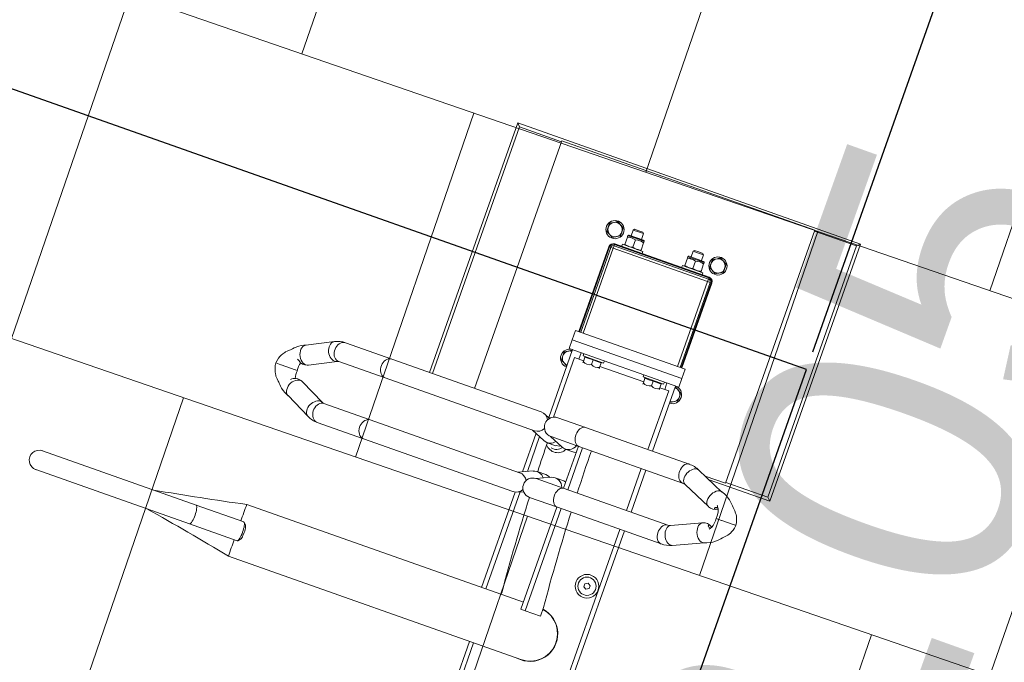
# Model space of a CAD drawing. Header units: metres. Extents: x 134157 to 138734, y 451157 to 455772.
# Tile 23 of 256: x 136359.502 to 136360.585, y 453249.853 to 453250.559. Entities that reach past the tile are written whole.
import ezdxf

# ---------------------------------------------------------------- set-up
doc = ezdxf.new("R2010")
doc.units = ezdxf.units.M
doc.linetypes.add('HIDDEN__G5', pattern=[1.125, 0.75, -0.375])
doc.layers.add('-DR-alg-hulplijnen', color=210, linetype='Continuous', plot=False)
doc.layers.add('-DR-nw-gr-arc-gras', color=7, linetype='Continuous', true_color=0xb5d5a4)
for name, color, linetype in [('-DR-nw-inr-fietsparkeren Tulip Traverse', 2, 'Continuous'), ('-DR-nw-txt-hoogtemaat', 2, 'Continuous'), ('VELOPA-FIG15', 1, 'Continuous'), ('VELOPA-FIG25', 1, 'Continuous')]:
    doc.layers.add(name, color=color, linetype=linetype)
doc.layers.add('-DR-nw-rio-HWA 125', color=170, linetype='HIDDEN__G5', lineweight=13)
doc.layers.add('-DR-nw-vh-arc-tegels 300x300x45', color=253, linetype='Continuous', lineweight=9)
doc.styles.add('2-5TXT', font='arial.ttf')
doc.styles.add('Drong', font='txt', dxfattribs={"height": 1.8})
doc.dimstyles.new('VELOPA-drukwerk', dxfattribs={"dimscale": 0, "dimtxt": 2.5, "dimasz": 2, "dimexe": 1, "dimexo": 1, "dimgap": 1, "dimtad": 1, "dimdec": 0, "dimdsep": 46, "dimtxsty": '2-5TXT', "dimcen": 8, "dimadec": 1, "dimazin": 0, "dimtfac": 1, "dimtdec": 0, "dimtmove": 0, "dimatfit": 3, "dimfxl": 1, "dimtolj": 1, "dimtzin": 0, "dimarcsym": 0})

# ---------------------------------------------------------------- blocks, each defined once
blk = doc.blocks.new('*D2307')
at = {"layer": '-DR-alg-hulplijnen', "color": 0, "lineweight": -2, "ltscale": 4, "transparency": 16777216}
for p, q in [((129.3, -10), (-313.6, -10)), ((-292.9, -51.4), (-292.9, -3593.6)), ((129.3, -3635), (-313.6, -3635))]:
    blk.add_line(p, q, dxfattribs=at)
at = {"layer": '-DR-alg-hulplijnen', "color": 0, "ltscale": 4, "transparency": 16777216}
for points in [[(-299.8, -51.4), (-285.9, -51.4), (-292.9, -10)], [(-299.8, -3593.6), (-285.9, -3593.6), (-292.9, -3635)]]:
    blk.add_solid(points, dxfattribs=at)
at = {"layer": 'Defpoints', "color": 0, "ltscale": 4, "transparency": 16777216}
for p in [(150, -10), (-292.9, -3635), (150, -3635)]:
    blk.add_point(p, dxfattribs=at)
at = {"layer": '-DR-alg-hulplijnen', "color": 0, "ltscale": 4, "transparency": 16777216, "insert": (-340, -1822.5), "char_height": 51.79, "attachment_point": 5, "rotation": 90, "style": '2-5TXT'}
blk.add_mtext('\\A1;3625', dxfattribs=at)
blk = doc.blocks.new('Tulip Traverse')
at = {"layer": 'VELOPA-FIG15', "color": 252, "linetype": 'Continuous', "lineweight": 9}
for p, q in [((-60, 55), (-59.3, 55)), ((-59.3, 55), (-58, 55)), ((-55, 55), (-58, 55)), ((-55, 59.3), (-55, 60)), ((-55, 58), (-55, 59.3)), ((-55, 55), (-55, 58)), ((-55, -55), (-55, 55)), ((-55, 55), (44, 55)), ((55, 64), (55, -64)), ((-73.5, 44.4), (-73.5, 25.6)), ((72.5, 50), (65, 50)), ((-73.5, -25.6), (-73.5, -44.4)), ((72.5, -50), (65, -50)), ((-60, -55), (-59.3, -55)), ((-59.3, -55), (-58, -55)), ((-58, -55), (-55, -55)), ((44, -55), (-55, -55)), ((-55, -55), (-55, -58)), ((-55, -58), (-55, -59.3)), ((-55, -60), (-55, -59.3))]:
    blk.add_line(p, q, dxfattribs=at)
at = {"layer": 'VELOPA-FIG15', "color": 252, "linetype": 'Continuous', "lineweight": 9, "flags": 128}
for points in [[(163.7, 106), (163.4, 105.5), (162.6, 104.5), (161.5, 103.7), (160.2, 103.1), (158.6, 102.8), (156.9, 102.7), (155.1, 102.8), (153.2, 103.2), (151.3, 103.8), (149.5, 104.7), (147.9, 105.7), (146.4, 106.9), (145.2, 108.2), (144.2, 109.6), (143.6, 111), (143.2, 112.4), (143.2, 113.7), (143.6, 114.9), (143.6, 115)], [(211.3, 106), (211.6, 105.5), (212.4, 104.5), (213.5, 103.7), (214.8, 103.1), (216.4, 102.8), (218.1, 102.7), (219.9, 102.8), (221.8, 103.2), (223.7, 103.8), (225.5, 104.7), (227.1, 105.7), (228.6, 106.9), (229.8, 108.2), (230.8, 109.6), (231.4, 111), (231.8, 112.4), (231.8, 113.7), (231.4, 114.9), (231.4, 115)], [(163, 102.9), (162.8, 101.6), (162.3, 100.3), (161.4, 99.1), (160.3, 98), (158.9, 97.1), (157.2, 96.4), (155.4, 95.8), (153.5, 95.5), (151.5, 95.5), (149.6, 95.7), (147.7, 96.1), (145.9, 96.7), (144.4, 97.5), (143.1, 98.5), (142.1, 99.7), (141.4, 100.9), (141, 102.2), (141, 102.9)], [(212, 102.9), (212.2, 101.6), (212.7, 100.3), (213.6, 99.1), (214.7, 98), (216.1, 97.1), (217.8, 96.4), (219.6, 95.8), (221.5, 95.5), (223.5, 95.5), (225.4, 95.7), (227.3, 96.1), (229.1, 96.7), (230.6, 97.5), (231.9, 98.5), (232.9, 99.7), (233.6, 100.9), (234, 102.2), (234, 102.9)], [(163, -18.1), (162.8, -19.4), (162.3, -20.7), (161.4, -21.9), (160.3, -23), (158.9, -23.9), (157.2, -24.6), (155.4, -25.2), (153.5, -25.5), (151.5, -25.5), (149.6, -25.3), (147.7, -24.9), (145.9, -24.3), (144.4, -23.5), (143.1, -22.5), (142.1, -21.3), (141.4, -20.1), (141, -18.8), (141, -18.1)], [(212, -18.1), (212.2, -19.4), (212.7, -20.7), (213.6, -21.9), (214.7, -23), (216.1, -23.9), (217.8, -24.6), (219.6, -25.2), (221.5, -25.5), (223.5, -25.5), (225.4, -25.3), (227.3, -24.9), (229.1, -24.3), (230.6, -23.5), (231.9, -22.5), (232.9, -21.3), (233.6, -20.1), (234, -18.8), (234, -18.1)], [(163, -244.2), (162.8, -245.7), (162.3, -247.1), (161.4, -248.5), (160.3, -249.7), (158.9, -250.7), (157.2, -251.6), (155.4, -252.1), (153.5, -252.5), (151.5, -252.5), (149.6, -252.3), (147.7, -251.9), (145.9, -251.2), (144.4, -250.2), (143.1, -249.1), (142.1, -247.8), (141.4, -246.4), (141, -244.9), (141, -244.2)], [(212, -244.2), (212.2, -245.7), (212.7, -247.1), (213.6, -248.5), (214.7, -249.7), (216.1, -250.7), (217.8, -251.6), (219.6, -252.1), (221.5, -252.5), (223.5, -252.5), (225.4, -252.3), (227.3, -251.9), (229.1, -251.2), (230.6, -250.2), (231.9, -249.1), (232.9, -247.8), (233.6, -246.4), (234, -244.9), (234, -244.2)], [(163, -298.2), (162.8, -299.7), (162.3, -301.2), (161.4, -302.5), (160.3, -303.7), (158.9, -304.8), (157.2, -305.6), (155.4, -306.2), (153.5, -306.5), (151.5, -306.6), (149.6, -306.4), (147.7, -305.9), (145.9, -305.2), (144.4, -304.3), (143.1, -303.1), (142.1, -301.8), (141.4, -300.4), (141, -299), (141, -298.2)], [(164.1, -302.7), (163.9, -304.2), (163.4, -305.8), (162.6, -307.3), (161.5, -308.7), (160.2, -310.1), (158.6, -311.2), (156.9, -312.2), (155.1, -312.9), (153.2, -313.4), (151.3, -313.6), (149.5, -313.5), (147.9, -313.1), (146.4, -312.5), (145.2, -311.6), (144.2, -310.6), (143.8, -309.9)], [(163.5, -300), (163.9, -301.2), (164.1, -302.7)], [(211.5, -300), (211.1, -301.2), (210.9, -302.7)], [(210.9, -302.7), (211.1, -304.2), (211.6, -305.8), (212.4, -307.3), (213.5, -308.7), (214.8, -310.1), (216.4, -311.2), (218.1, -312.2), (219.9, -312.9), (221.8, -313.4), (223.7, -313.6), (225.5, -313.5), (227.1, -313.1), (228.6, -312.5), (229.8, -311.6), (230.8, -310.6), (231.2, -309.9)], [(212, -298.2), (212.2, -299.7), (212.7, -301.2), (213.6, -302.5), (214.7, -303.7), (216.1, -304.8), (217.8, -305.6), (219.6, -306.2), (221.5, -306.5), (223.5, -306.6), (225.4, -306.4), (227.3, -305.9), (229.1, -305.2), (230.6, -304.3), (231.9, -303.1), (232.9, -301.8), (233.6, -300.4), (234, -299), (234, -298.2)], [(375, -390.9), (373, -391), (371.1, -391.1), (369.4, -391.3), (367.8, -391.6), (366.4, -391.9), (365.3, -392.3), (364.5, -392.8), (364.1, -393.2), (364, -393.6)], [(386, -393.6), (385.9, -393.2), (385.5, -392.8), (384.7, -392.3), (383.6, -391.9), (382.2, -391.6), (380.6, -391.3), (378.9, -391.1), (377, -391), (375, -390.9)]]:
    blk.add_lwpolyline(points, dxfattribs=at)
at = {"layer": 'VELOPA-FIG25', "color": 252, "linetype": 'Continuous', "lineweight": 9}
for p, q in [((-150, 200), (-150, -200)), ((-146.5, 196.5), (-150, 200)), ((150, 200), (-150, 200)), ((-146.5, 196.5), (-146.5, 147.5)), ((146.5, 196.5), (-146.5, 196.5)), ((146.5, 196.5), (150, 200)), ((146.5, 147.5), (146.5, 196.5)), ((150, 129.3), (150, 200)), ((187.5, 172), (187.5, 173.7)), ((187.5, 171.6), (187.5, 172)), ((187.5, 157.2), (187.5, 171.6)), ((187.5, 157.2), (187.5, 156.9)), ((187.5, 156.9), (187.5, 150.7)), ((-147.5, 147.5), (-147.5, -147.5)), ((147.5, 147.5), (-147.5, 147.5)), ((157.9, 147), (143.6, 115)), ((147.5, 123.7), (147.5, 147.5)), ((231.4, 115), (217.1, 147)), ((163.7, 106), (178, 138.2)), ((197, 138.2), (211.3, 106)), ((141, 102.9), (141, -18.1)), ((163, -18.1), (163, 102.9)), ((212, 102.9), (212, -18.1)), ((234, -18.1), (234, 102.9)), ((-70.4, 68), (-79.6, 68)), ((79.6, 68), (70.4, 68)), ((-60, -55), (-60, 55)), ((-59.3, 55), (-59.3, -55)), ((-58, 55), (-58, -55)), ((-55, 60), (44, 60)), ((44, 59.3), (-55, 59.3)), ((-55, 58), (44, 58)), ((44, 64), (44, -64)), ((55, 64), (44, 64)), ((65, 64), (55, 64)), ((65, 64), (65, -64)), ((141, 60), (65, 60)), ((141, 54.7), (72.5, 54.7)), ((72.5, 54.7), (72.5, 44.5)), ((212, 60), (163, 60)), ((212, 54.7), (163, 54.7)), ((516, 60), (234, 60)), ((516, 54.7), (234, 54.7)), ((-79.6, 52), (-70.4, 52)), ((-74.5, 43.4), (-74.5, 26.6)), ((-72.5, 44.4), (-73.5, 44.4)), ((-71.8, 44.5), (-72.4, 44.5)), ((-71.8, 44.5), (-63.2, 44.5)), ((-62.6, 44.5), (-63.2, 44.5)), ((-60, 47), (-62.5, 47)), ((-62.5, 23), (-62.5, 47)), ((-62.5, 44.5), (-62.5, 44.5)), ((67.5, 47), (65, 47)), ((67.5, 47), (67.5, 23)), ((68.2, 44.5), (67.5, 44.5)), ((68.2, 44.5), (73.5, 44.5)), ((68.2, 39.7), (68.2, 44.5)), ((73.5, 44.5), (75, 44.5)), ((75, 44.5), (75, 44.5)), ((301.5, 41.5), (303.3, 44.5)), ((303.3, 44.5), (306.7, 44.5)), ((306.7, 44.5), (308.5, 41.5)), ((-81.2, 41), (-82.5, 39.7)), ((-82.5, 39.7), (-82.5, 35)), ((-82.5, 35), (-82.5, 30.2)), ((-74.5, 41), (-81.2, 41)), ((-81.2, 41), (-81.2, 35)), ((-81.2, 35), (-81.2, 29)), ((-71.8, 35), (-63.2, 35)), ((-62.5, 41), (-63, 41)), ((68.2, 35), (68.2, 39.7)), ((68.2, 35), (73.5, 35)), ((68.2, 30.2), (68.2, 35)), ((303.3, 38.5), (301.5, 41.5)), ((306.7, 38.5), (303.3, 38.5)), ((308.5, 41.5), (306.7, 38.5)), ((-82.5, 30.2), (-81.2, 29)), ((-81.2, 29), (-74.5, 29)), ((-73.5, 25.6), (-72.5, 25.6)), ((-72.5, 25.5), (-72.5, 25.5)), ((-72.4, 25.5), (-71.8, 25.5)), ((-63.2, 25.5), (-71.8, 25.5)), ((-63.2, 25.5), (-62.6, 25.5)), ((-63, 29), (-62.5, 29)), ((-62.5, 23), (-60, 23)), ((65, 23), (67.5, 23)), ((67.5, 25.5), (68.2, 25.5)), ((68.2, 25.5), (68.2, 30.2)), ((68.2, 25.5), (73.5, 25.5)), ((72.5, 25.5), (72.5, -25.5)), ((73.5, 25.5), (75, 25.5)), ((343, 4.2), (353, 4.2)), ((353, -13.7), (353, 4.2)), ((405.2, -341.2), (405.2, -0.1)), ((141, -18.1), (141, -50.6)), ((163, -13.7), (212, -13.7)), ((163, -50.6), (163, -18.1)), ((163, -18.6), (212, -18.6)), ((170.7, -31.3), (170.7, -21.2)), ((204.3, -21.2), (204.3, -31.3)), ((212, -18.1), (212, -50.6)), ((234, -13.7), (353, -13.7)), ((234, -50.6), (234, -18.1)), ((234, -18.6), (353, -18.6)), ((344.8, -18.6), (344.8, -341.1)), ((353, -13.7), (353, -18.6)), ((-81.2, -29), (-82.5, -30.2)), ((-82.5, -30.2), (-82.5, -35)), ((-74.5, -29), (-81.2, -29)), ((-81.2, -29), (-81.2, -35)), ((-74.5, -26.6), (-74.5, -43.4)), ((-72.5, -25.6), (-73.5, -25.6)), ((-71.8, -25.5), (-72.4, -25.5)), ((-71.8, -25.5), (-63.2, -25.5)), ((-62.6, -25.5), (-63.2, -25.5)), ((-62.5, -29), (-63, -29)), ((-60, -23), (-62.5, -23)), ((-62.5, -47), (-62.5, -23)), ((-62.5, -25.5), (-62.5, -25.5)), ((67.5, -23), (65, -23)), ((67.5, -23), (67.5, -47)), ((68.2, -25.5), (67.5, -25.5)), ((68.2, -25.5), (73.5, -25.5)), ((68.2, -30.2), (68.2, -25.5)), ((68.2, -35), (68.2, -30.2)), ((73.5, -25.5), (75, -25.5)), ((75, -25.5), (75, -25.5)), ((-82.5, -35), (-82.5, -39.8)), ((-82.5, -39.8), (-81.2, -41)), ((-81.2, -35), (-81.2, -41)), ((-81.2, -41), (-74.5, -41)), ((-71.8, -35), (-63.2, -35)), ((-63, -41), (-62.5, -41)), ((68.2, -35), (73.5, -35)), ((68.2, -39.8), (68.2, -35)), ((68.2, -44.5), (68.2, -39.8)), ((163, -51.2), (169.8, -35.5)), ((170.7, -52.2), (170.7, -42.1)), ((204.3, -42.1), (204.3, -52.2)), ((205.2, -35.5), (212, -51.2)), ((-70.4, -52), (-79.6, -52)), ((-73.5, -44.4), (-72.5, -44.4)), ((-72.5, -44.5), (-72.5, -44.5)), ((-72.4, -44.5), (-71.8, -44.5)), ((-63.2, -44.5), (-71.8, -44.5)), ((-63.2, -44.5), (-62.6, -44.5)), ((-62.5, -47), (-60, -47)), ((65, -47), (67.5, -47)), ((67.5, -44.5), (68.2, -44.5)), ((68.2, -44.5), (73.5, -44.5)), ((72.5, -44.5), (72.5, -55.3)), ((73.5, -44.5), (75, -44.5)), ((344.8, -44.5), (343, -44.5)), ((-55, -58), (44, -58)), ((-55, -59.3), (44, -59.3)), ((-55, -60), (44, -60)), ((55, -64), (44, -64)), ((65, -64), (55, -64)), ((144, -60), (65, -60)), ((72.5, -55.3), (142, -55.3)), ((144.8, -58.9), (141.9, -65.6)), ((163, -72.1), (169.8, -56.4)), ((207.8, -62.4), (167.2, -62.4)), ((205.2, -56.4), (212, -72.1)), ((233.1, -65.6), (230.2, -58.9)), ((344.8, -62.4), (231.7, -62.4)), ((405.2, -55.3), (516, -55.3)), ((516, -60), (405.2, -60)), ((-79.6, -68), (-70.4, -68)), ((70.4, -68), (79.6, -68)), ((141, -69.9), (141, -244.2)), ((163, -244.2), (163, -69.9)), ((209.9, -67.3), (165.1, -67.3)), ((212, -69.9), (212, -244.2)), ((344.8, -67.3), (233.7, -67.3)), ((234, -244.2), (234, -69.9)), ((-147.5, -147.5), (141, -147.5)), ((-146.5, -147.5), (-146.5, -196.5)), ((-146.5, -196.5), (-150, -200)), ((-150, -200), (141, -200)), ((-146.5, -196.5), (141, -196.5)), ((141, -244.2), (141, -298.2)), ((163, -298.2), (163, -244.2)), ((212, -244.2), (212, -298.2)), ((234, -298.2), (234, -244.2)), ((177.8, -328.3), (163.5, -300)), ((211.5, -300), (197.2, -328.3)), ((143.8, -309.9), (158.2, -338.2)), ((216.8, -338.2), (231.2, -309.9)), ((178.1, -329), (177.9, -328.4)), ((197.1, -328.4), (196.9, -329.1)), ((366.8, -335.1), (364.3, -337.4)), ((385.7, -337.4), (383.2, -335.1)), ((187.5, -339.9), (187.5, -337.9)), ((187.5, -339.9), (187.5, -340.3)), ((187.5, -356.6), (187.5, -340.3)), ((364, -338.1), (364, -393.6)), ((386, -393.6), (386, -338.1)), ((187.5, -357), (187.5, -356.6)), ((187.5, -363), (187.5, -357)), ((364, -393.6), (364, -572.7)), ((386, -393.6), (386, -572.7))]:
    blk.add_line(p, q, dxfattribs=at)
at = {"layer": 'VELOPA-FIG25', "color": 252, "linetype": 'Continuous', "lineweight": 9, "flags": 128}
for points in [[(187.5, 173.7), (184.2, 173.2), (181.6, 172.5), (179.7, 171.7), (177.6, 170.8), (176.1, 169.9), (174.7, 168.9), (172.8, 167.3), (171.1, 165.5), (170.4, 164.7), (169.7, 164.2), (168.2, 162.9), (166.5, 161.2), (163.2, 157.6), (161.8, 155.7), (160.3, 153.2), (158.8, 150.1), (157.6, 146.2)], [(217.4, 146.2), (216.2, 150.1), (214.7, 153.2), (213.2, 155.7), (211.8, 157.6), (208.5, 161.2), (206.8, 162.9), (205.3, 164.2), (204.6, 164.7), (203.9, 165.5), (202.2, 167.3), (200.3, 168.9), (198.9, 169.9), (197.4, 170.8), (195.3, 171.7), (193.4, 172.5), (190.8, 173.2), (187.5, 173.7)], [(157.7, 146.2), (157.6, 145.2), (157.8, 143.7), (158.3, 142.2), (159.3, 140.7), (160.6, 139.3), (162.2, 137.9), (164, 136.8), (166, 135.9), (168, 135.3), (170, 134.9), (172, 134.9), (173.8, 135.1), (175.4, 135.7), (176.7, 136.5), (177.7, 137.5), (178, 138.3)], [(173.5, 147), (173.5, 147), (173.6, 147.1), (174, 147.4), (174.7, 147.9), (175.6, 148.5), (176.8, 149.1), (178.2, 149.7), (179.8, 150.1), (181.8, 150.5), (184.4, 150.8), (187.5, 150.7)], [(177, 149.2), (177.2, 148.8), (177.7, 147.7), (178, 146.6), (178, 145.8), (177.9, 145.3), (177.6, 145.1), (177.1, 145.2), (176.5, 145.6), (176, 146.3), (175.8, 147.3), (175.7, 148.4), (175.7, 148.5)], [(187.5, 150.7), (190.1, 150.8), (192.4, 150.6), (194.3, 150.4), (195.8, 150), (198.1, 149.2), (200, 148.1), (200.7, 147.6), (201.1, 147.3), (201.3, 147.2), (201.3, 147.2)], [(197, 146), (197.1, 145.4), (197.3, 145.1), (197.8, 145.1), (198.4, 145.4), (199, 146.2), (199.2, 147.3), (199.3, 148.4), (199.3, 148.5)], [(217.3, 146.2), (217.5, 145.2), (217.3, 143.7), (216.7, 142.2), (215.7, 140.7), (214.4, 139.3), (212.8, 137.9), (211, 136.8), (209, 135.9), (207, 135.3), (205, 134.9), (203, 134.9), (201.2, 135.1), (199.6, 135.7), (198.3, 136.5), (197.3, 137.5), (197, 138.3)], [(-79.6, 68), (-80.6, 66.3), (-81.6, 64.5), (-83.1, 61.9), (-84.2, 60)], [(-65.8, 60), (-66.7, 61.7), (-67.8, 63.5), (-69.3, 66.1), (-70.4, 68)], [(70.4, 68), (69.4, 66.3), (68.4, 64.5), (66.9, 61.9), (65.8, 60)], [(84.2, 60), (83.3, 61.7), (82.2, 63.5), (80.7, 66.1), (79.6, 68)], [(-84.2, 60), (-83.3, 58.3), (-82.2, 56.5), (-80.7, 53.9), (-79.6, 52)], [(-70.4, 52), (-69.4, 53.7), (-68.4, 55.5), (-66.9, 58.1), (-65.8, 60)], [(-71.8, 44.5), (-72.4, 41.3), (-72.4, 41)], [(-62.6, 41), (-62.6, 41.5), (-63.2, 44.5)], [(-72.4, 29), (-72.4, 28.5), (-71.8, 25.5)], [(-63.2, 25.5), (-62.6, 28.7), (-62.6, 29)], [(170.6, -21.2), (170.7, -21.1), (170.2, -18.6)], [(204.4, -21.2), (204.3, -21.1), (204.8, -18.6)], [(-71.8, -25.5), (-72.4, -28.7), (-72.4, -29)], [(-62.6, -29), (-62.6, -28.5), (-63.2, -25.5)], [(-72.4, -41), (-72.4, -41.5), (-71.8, -44.5)], [(-63.2, -44.5), (-62.6, -41.3), (-62.6, -41)], [(169.1, -37), (170.1, -38.6), (170.6, -42.1)], [(205.9, -37), (204.9, -38.6), (204.4, -42.1)], [(-79.6, -52), (-80.6, -53.7), (-81.6, -55.5), (-83.1, -58.1), (-84.2, -60)], [(-65.8, -60), (-66.7, -58.3), (-67.8, -56.5), (-69.3, -53.9), (-70.4, -52)], [(-84.2, -60), (-83.3, -61.7), (-82.2, -63.5), (-80.7, -66.1), (-79.6, -68)], [(-70.4, -68), (-69.4, -66.3), (-68.4, -64.5), (-66.9, -61.9), (-65.8, -60)], [(65.8, -60), (66.7, -61.7), (67.8, -63.5), (69.3, -66.1), (70.4, -68)], [(79.6, -68), (80.6, -66.3), (81.6, -64.5), (83.1, -61.9), (84.2, -60)], [(144.1, -60.4), (143.9, -59.5), (143.7, -57.8)], [(158.2, -338.2), (158.3, -338.5), (159.3, -339.8), (160.6, -340.8), (162.2, -341.5), (164, -341.9), (166, -341.9), (168, -341.6), (170, -341), (172, -340.2), (173.8, -339), (175.4, -337.6), (176.7, -336.1), (177.7, -334.4), (178.3, -332.7), (178.5, -331.1)], [(178.5, -331.1), (178.3, -329.5), (177.8, -328.3)], [(196.6, -331.1), (196.8, -329.5), (197.2, -328.3)], [(216.8, -338.2), (216.7, -338.5), (215.7, -339.8), (214.4, -340.8), (212.8, -341.5), (211, -341.9), (209, -341.9), (207, -341.6), (205, -341), (203, -340.2), (201.2, -339), (199.6, -337.6), (198.3, -336.1), (197.3, -334.4), (196.8, -332.7), (196.6, -331.1)], [(375, -335.4), (373, -335.4), (371.1, -335.6), (369.4, -335.8), (367.8, -336.1), (366.4, -336.4), (365.3, -336.8), (364.5, -337.2), (364.1, -337.7), (364, -338.1)], [(366.8, -335.1), (366.9, -335), (367.6, -334.6), (368.7, -334.3), (370, -334), (371.5, -333.8), (373.2, -333.6), (375, -333.6)], [(375, -333.6), (376.8, -333.6), (378.5, -333.8), (380, -334), (381.3, -334.3), (382.4, -334.6), (383.1, -335), (383.2, -335.1)], [(386, -338.1), (385.9, -337.7), (385.5, -337.2), (384.7, -336.8), (383.6, -336.4), (382.2, -336.1), (380.6, -335.8), (378.9, -335.6), (377, -335.4), (375, -335.4)], [(158.1, -338), (158.8, -340.4), (160.2, -343.1), (161.5, -345.1), (162.6, -346.5), (163.6, -347.8), (165, -349.4), (166.7, -351), (168.5, -352.6), (170, -354.2), (171.3, -355.6), (172.5, -356.8), (173.4, -357.5), (174.3, -358.2), (175.6, -359.1), (177.5, -360.2), (179.4, -361), (181.6, -361.8), (184.4, -362.5), (187.5, -363)], [(176.9, -339.6), (176.6, -340.1), (176, -341.1), (175.8, -341.8), (175.7, -342), (175.7, -341.8), (175.8, -341.3), (175.8, -340.6)], [(187.5, -363), (190.4, -362.6), (193, -361.9), (195.1, -361.2), (196.9, -360.4), (198.8, -359.4), (200.2, -358.6), (201.2, -357.9), (203.6, -355.8), (205.4, -353.8), (206.2, -352.9), (207.2, -352), (208.4, -351), (209.7, -349.7), (211.4, -347.8), (213.5, -345.1), (215, -342.8), (216.3, -340.1), (217, -338)]]:
    blk.add_lwpolyline(points, dxfattribs=at)
at = {"layer": 'VELOPA-FIG25', "color": 252, "linetype": 'Continuous', "lineweight": 9}
for centre, radius in [((-75, 60), 10), ((-75, 60), 7.99), ((305, 41.5), 13), ((305, 41.5), 10), ((-75, -60), 10), ((-75, -60), 7.99)]:
    blk.add_circle(centre, radius, dxfattribs=at)
for centre, radius, start, end in [((166.8, 142.9), 12.2, 337.8623, 31.5529), ((206.5, 142.7), 10.6, 146.3903, 204.8393), ((203.7, 145.5), 6.81, 146.8818, 175.2477), ((170.6, 102.9), 29.6, 155.7861, 179.8928), ((204.3, 102.8), 29.7, 0.1514, 24.1697), ((170.6, 102.9), 7.55, 155.1668, 179.6512), ((204.3, 102.8), 7.74, 0.6543, 24.5277), ((75, 60), 10, 0, 180), ((75, 60), 7.99, 0, 180), ((-55, 55), 5, 90, 180), ((-55, 55), 4.33, 90, 180), ((-55, 55), 3, 90, 180), ((-73.5, 43.4), 1, 90, 180), ((-56.6, 39.7), 15.9, 162.623, 197.377), ((-78.4, 39.7), 15.9, 342.623, 17.377), ((66.3, 39.7), 8.65, 326.7092, 33.2908), ((66.3, 39.7), 8.65, 326.7092, 33.2908), ((-56.6, 30.2), 15.9, 162.623, 197.377), ((-78.4, 30.2), 15.9, 342.623, 17.377), ((66.3, 30.2), 8.65, 326.7092, 33.2908), ((66.3, 30.2), 8.65, 326.7092, 33.2908), ((-73.5, 26.6), 1, 180, 270), ((375, -0.2), 30.5, 351.3116, 171.5322), ((375, 0), 30.1, 359.7685, 171.8778), ((151.8, 2374.2), 2377.7, 271.9815, 274.6127), ((143.9, 2582.8), 2586.4, 270.4234, 271.5091), ((159.9, -31.2), 10.8, 336.6454, 73.2251), ((215.1, -31.2), 10.8, 106.7749, 203.3546), ((-73.5, -26.6), 1, 90, 180), ((-56.6, -30.2), 15.9, 162.623, 197.377), ((-78.4, -30.2), 15.9, 342.623, 17.377), ((66.3, -30.2), 8.65, 326.7092, 33.2908), ((66.3, -30.2), 8.65, 326.7092, 33.2908), ((165, -42), 13, 308.5211, 64.2094), ((-56.6, -39.8), 15.9, 162.623, 197.377), ((-78.4, -39.8), 15.9, 342.623, 17.377), ((66.3, -39.8), 8.65, 326.7092, 33.2908), ((66.3, -39.8), 8.65, 326.7092, 33.2908), ((165, -43.5), 10, 344.534, 60), ((-73.5, -43.4), 1, 180, 270), ((152, -50.6), 11, 180, 0), ((160, -52.2), 10.6, 336.4239, 53.9235), ((143.9, 2532.4), 2584.7, 270.5924, 271.3342), ((215, -52.2), 10.6, 126.0765, 203.5761), ((223, -50.6), 11, 180, 0), ((151.8, 2325.5), 2377.7, 271.9815, 274.6127), ((-55, -55), 5, 180, 270), ((-55, -55), 4.33, 180, 270), ((-55, -55), 3, 180, 270), ((75, -60), 10, 180, 270), ((75, -60), 7.99, 180, 0), ((75, -60), 10, 270, 0), ((151.8, -69.9), 10.8, 117.2731, 179.8312), ((152.2, -69.9), 10.8, 0.2889, 62.6068), ((222.8, -69.9), 10.8, 117.3932, 179.7111), ((223.2, -69.9), 10.8, 0.1688, 62.7269), ((166.8, -298.1), 25.8, 180.2355, 207.0877), ((167, -298.1), 3.97, 181.9945, 208.1185), ((208.1, -298.1), 3.91, 331.6748, 358.2049), ((208.3, -298.1), 25.7, 332.8595, 359.8173), ((169.3, -333.5), 9.75, 321.0819, 23.2647), ((208.2, -333.6), 12.2, 160.5636, 222.1963), ((184.6, -315.5), 22.6, 253.7081, 277.3997), ((190.4, -314.6), 23.4, 262.9442, 285.569), ((-2308.5, -892.7), 2710, 9.5497, 11.7415), ((359.7, 230.5), 571.9, 268.5109, 270.4289), ((3112.6, -902.9), 2765.1, 168.2804, 170.4286), ((391, 146.7), 488.1, 269.4088, 271.6564), ((375, -572.7), 11, 179.0855, 0.9145)]:
    blk.add_arc(centre, radius, start, end, dxfattribs=at)
blk = doc.blocks.new('Tulip fietsenrek rail')
at = {"layer": '-DR-alg-hulplijnen'}
blk.add_lwpolyline([(3150, -1935), (3150, -10), (150, -10), (150, -1935)], close=True, dxfattribs=at)
at = {"layer": 'VELOPA-FIG15'}
blk.add_blockref('Tulip Traverse', (150, -200), dxfattribs=at)
at = {"layer": '-DR-alg-hulplijnen', "ltscale": 4}
dim = blk.add_linear_dim(base=(-292.9, -3635), p1=(150, -10), p2=(150, -3635), angle=90, dimstyle='VELOPA-drukwerk', override={"dimscale": 20.716723}, dxfattribs=at)
dim.commit()
dim.dimension.update_dxf_attribs({"geometry": '*D2307', "text_midpoint": (-340, -1822.5)})

msp = doc.modelspace()

# ---------------------------------------------------------------- hatches: boundary and pattern name
at = {"layer": '-DR-nw-gr-arc-gras', "transparency": 33554687}
h = msp.add_hatch(dxfattribs=at)
h.set_pattern_fill('AGR-BOLLEN', color=256, scale=0.1, pattern_type=2)
h.set_pattern_definition([(115.335625, (136419.71802, 453326.2367), (-0.223681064, -0.105903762), [0.06, -0.187485]), (205.335625, (136419.71802, 453326.2367), (0.105903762, -0.223681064), [0.06, -0.187485])])
edge = h.paths.add_edge_path()
edge.add_arc((-7000776.8095, 3043164.5676), 7592527.9974, 340.05675056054, 340.05722562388)
edge.add_line((136455.7816, 453494.2543), (136455.1236, 453494.4934))
edge.add_arc((380495.2224, 364992.5484), 259592.3036, 160.066656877, 160.080445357)
edge.add_line((136433.8323, 453435.7615), (136433.8135, 453435.7683))
edge.add_line((136433.8135, 453435.7683), (136432.1795, 453431.2551))
edge.add_line((136432.1795, 453431.2551), (136432.1983, 453431.2483))
edge.add_line((136432.1983, 453431.2483), (136431.6776, 453429.8696))
edge.add_line((136431.6776, 453429.8696), (136432.3364, 453429.6312))
edge.add_line((136432.3364, 453429.6312), (136434.3093, 453435.0766))
at = {"layer": '-DR-nw-vh-arc-tegels 300x300x45'}
h = msp.add_hatch(dxfattribs=at)
h.set_pattern_fill('AVH-TEGEL_200X200_HALFST', color=256, scale=2, angle=71, pattern_type=2)
h.set_pattern_definition([(71, (0, 0), (-0.05887645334, 0.44332106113), [0.4, -0.4]), (161, (0, 0), (-0.13022726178, -0.37820743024), [])])
edge = h.paths.add_edge_path()
edge.add_line((136352.2812, 453245.1899), (136357.3044, 453243.416))
edge.add_line((136357.3044, 453243.416), (136356.43, 453240.9399))
edge.add_arc((136353.7898, 453241.8722), 2.8, 253.3613, 340.5499, ccw=False)
edge.add_line((136352.988, 453239.1895), (136352.0299, 453239.4758))
edge.add_line((136352.0299, 453239.4758), (136351.7436, 453238.5177))
edge.add_line((136351.7436, 453238.5177), (136352.7017, 453238.2313))
edge.add_arc((136353.7894, 453241.8768), 3.8043, 253.3871, 342.5675)
edge.add_line((136357.4189, 453240.7371), (136357.136, 453240.837))
edge.add_line((136357.136, 453240.837), (136357.6355, 453242.2514))
edge.add_line((136357.6355, 453242.2514), (136357.9184, 453242.1515))
edge.add_line((136357.9184, 453242.1515), (136358.2473, 453243.083))
edge.add_line((136358.2473, 453243.083), (136360.8887, 453250.5626))
edge.add_line((136360.8887, 453250.5626), (136360.6529, 453250.6459))
edge.add_line((136360.6529, 453250.6459), (136360.8028, 453251.0702))
edge.add_line((136360.8028, 453251.0702), (136360.7556, 453251.0868))
edge.add_line((136360.7556, 453251.0868), (136355.1659, 453253.1202))
edge.add_line((136355.1659, 453253.1202), (136352.2812, 453245.1899))

# ---------------------------------------------------------------- linework, layer by layer
at = {"layer": '-DR-nw-rio-HWA 125', "flags": 128}
msp.add_lwpolyline([(136359.293, 453246.1616), (136365.5231, 453264.1075), (136373.3897, 453285.002)], dxfattribs=at)

# ---------------------------------------------------------------- block references
at = {"layer": '-DR-nw-inr-fietsparkeren Tulip Traverse', "xscale": 0.001, "yscale": 0.001, "zscale": 0.001, "rotation": 250.5473389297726}
msp.add_blockref('Tulip fietsenrek rail', (136360.4273, 453250.3127), dxfattribs=at)

# ---------------------------------------------------------------- texts
at = {"layer": '-DR-nw-txt-hoogtemaat', "style": 'Drong'}
msp.add_text('+2.05', height=0.32, rotation=70.3356, dxfattribs=at).set_placement((136360.3613, 453249.3283))

doc.saveas('drawing.dxf')
